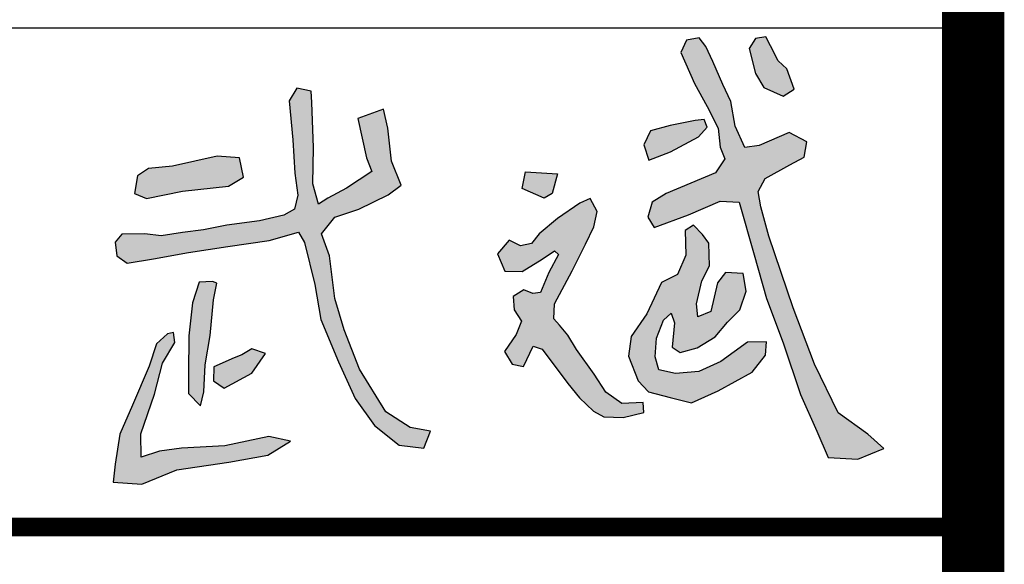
# Model space of a CAD drawing. Extents: x 499396 to 499732, y 3804753 to 3804872.
# Tile 12 of 41: x 499558.86 to 499562.02, y 3804774.26 to 3804776. Entities that reach past the tile are written whole.
import ezdxf

# ---------------------------------------------------------------- set-up
doc = ezdxf.new("R2010")
doc.units = 0
doc.layers.get('0').update_dxf_attribs({"linetype": 'CONTINUOUS'})
doc.layers.add('PUB_TITLE', color=4, linetype='CONTINUOUS')

# ---------------------------------------------------------------- blocks, each defined once
blk = doc.blocks.new('武斌')
h = blk.add_hatch(color=3)
h.paths.add_polyline_path([(2274.1, -164.1), (2238.2, -126.9), (2205, -148.2), (2207.7, -246.4), (2174.5, -323.4), (2110.7, -356.5), (2050.9, -481.7), (1988.5, -572), (1977.9, -650.3), (2016.4, -749.8), (2057.6, -793.6), (2145.2, -816.2), (2230, -838), (2336.5, -789.6), (2473.3, -715.3), (2526.4, -646.3), (2530.4, -593.2), (2454.7, -594.5), (2347.1, -672.8), (2259.5, -712.6), (2166.5, -720.6), (2098.8, -706), (2084.1, -654.2), (2089.5, -578.6), (2118.7, -506.9), (2149.2, -479.1), (2162.5, -517.5), (2153.2, -614.4), (2185.1, -635.7), (2252.8, -617.1), (2324.5, -573.3), (2373.7, -514.9), (2424.2, -465.8), (2449.4, -390.1), (2437.4, -319.8), (2365.7, -315.8), (2333.8, -357), (2307.3, -472.4), (2255.5, -493.7), (2250.2, -441.9), (2271.4, -349), (2302, -289.3), (2299.3, -199)])
h.paths.add_polyline_path([(2260.8, 622.8), (2209.8, 614.3), (2187.5, 564.5), (2242.7, 440.3), (2292.6, 348.5), (2337.2, 261.5), (2344.7, 186.1), (2363.8, 138.4), (2326.6, 83.2), (2128.1, 0.2), (2073.3, -34.4), (2055.4, -95.1), (2080.4, -135.6), (2217.5, -85.6), (2345.1, -30.8), (2421.4, -34.4), (2480.7, -245.6), (2529.9, -420.7), (2597, -597.5), (2667.1, -804.7), (2731.2, -951), (2777.6, -1057), (2895.8, -1063.7), (2999.5, -1021.1), (2935.5, -963.2), (2816.6, -877.8), (2722, -682.8), (2636.6, -457.3), (2539.9, -171.2), (2507.8, -53.6), (2497.1, 8.4), (2525, 59.8), (2623.4, 115.4), (2681.2, 145.3), (2691.9, 207.3), (2621.3, 243.7), (2501.4, 192.4), (2443.6, 183.8), (2405.1, 269.3), (2388, 367.7), (2355.9, 436.2), (2315.2, 528.1), (2288, 588.1)])
h.paths.add_polyline_path([(2577.7, 530.5), (2546.5, 591), (2528.2, 626.5), (2485.9, 620.6), (2461.3, 580.9), (2486.9, 480.6), (2520, 424.8), (2597.6, 389.9), (2641.1, 417.3), (2611.8, 498.6)])
h.paths.add_polyline_path([(2245, 292.3), (2145.3, 271.9), (2066, 250.3), (2039.6, 195.1), (2058.8, 133.9), (2146.5, 167.5), (2258.2, 226.3), (2293, 265.9), (2281, 295.9)])
h.paths.add_polyline_path([(1545, -209), (1500.2, -187.3), (1453.3, -241.6), (1482.5, -310.8), (1552.5, -311.5), (1632, -262.6), (1682.2, -228.7), (1697.8, -244.3), (1658.4, -316.2), (1626.1, -396.5), (1594.9, -399.6), (1558.3, -385.9), (1516.3, -412.5), (1520.1, -465.8), (1549.9, -510.8), (1527.8, -564.1), (1482.1, -632.2), (1511.8, -682.4), (1557.6, -692.3), (1595.7, -610.8), (1632.3, -623), (1735.3, -760.5), (1781.2, -817.8), (1837.8, -871), (1879.6, -893.9), (1956.5, -895.9), (2038.7, -875.7), (2037.3, -836.7), (1951.7, -840.7), (1887, -794.9), (1840.5, -723.5), (1769.8, -624.5), (1735, -567), (1701.7, -526.9), (1679, -501.2), (1681.2, -441.5), (1751.9, -309.9), (1805.2, -202.3), (1839, -133.9), (1852.4, -71.7), (1824.6, -19.7), (1783.4, -39.1), (1693.8, -99.5), (1620, -161.2), (1589.8, -199.9)])
h.paths.add_polyline_path([(1641, -19.2), (1552.6, 20.1), (1566.3, 86.8), (1694, 79), (1672.4, 0.5)])
h.paths.add_polyline_path([(132.2, -561.6), (88.9, -601.8), (59.5, -691.5), (-8, -847.1), (-58.6, -963.7), (-77.3, -1082.5), (-85.2, -1155.7), (29.6, -1163.7), (170.1, -1106.3), (378, -1074.6), (534.4, -1046.9), (625.5, -991.6), (538.4, -971.8), (362.2, -1009.4), (188, -1019.2), (100.9, -1031.1), (27.6, -1054.9), (25.6, -961.9), (81.1, -803.6), (112.7, -679), (162.2, -595.9), (156.3, -556.4)])
h.paths.add_polyline_path([(399.2, -657.3), (317.8, -693.2), (317, -750.1), (359, -778.9), (470.1, -718.6), (524.4, -640.7), (470.1, -621.5), (429.9, -646)], flags=17)
h.paths.add_polyline_path([(312.8, -352), (259.1, -354.5), (233, -438), (218, -569.1), (216.7, -719.9), (216.7, -799.7), (264.1, -849.5), (277.8, -793.4), (282.8, -685), (302.8, -567.9), (316.5, -425.8), (330.2, -358.5)], flags=17)
h.paths.add_polyline_path([(41.9, -161.6), (-49.7, -163), (-76.3, -194.5), (-70, -249.1), (-28.7, -278.4), (76.9, -260.9), (216.9, -235.8), (374.5, -212.5), (539.1, -188.6), (657.2, -154.7), (680.4, -195.5), (722.6, -364.1), (746.7, -504.7), (817, -673.4), (883.4, -820), (961.7, -928.4), (1060.2, -1006.7), (1158.7, -1018.8), (1184.8, -950.5), (1104.4, -936.4), (1006, -874.2), (901.4, -703.5), (839.2, -544.9), (803, -420.4), (780.9, -249.7), (748.7, -161.3), (803, -95.1), (898, -62.2), (1016.5, -5.8), (1067.3, 33.6), (1029.2, 129.5), (1015.1, 261.9), (996.8, 338), (893.8, 300), (929.1, 143.5), (950.2, 88.6), (848.7, 20.9), (773.9, -18.5), (737.3, -42.5), (714.7, 39.3), (717.5, 184.4), (713.3, 292.9), (710.5, 364.8), (707.6, 409.9), (649.8, 421.2), (620.2, 370.4), (634.3, 215.4), (642.8, 81.5), (654, -7.2), (641.3, -62.2), (597.6, -86.2), (500.3, -108.7), (370.6, -127), (276.1, -145.4), (192.8, -156.6), (106.8, -169.3)])
h.paths.add_polyline_path([(48.2, -19.3), (192.8, 9.6), (376.1, 28.9), (437.1, 65.8), (421.1, 142.9), (331.1, 149.3), (152.7, 109.2), (56.2, 99.6), (12.9, 70.7), (0, 0)], flags=17)
for points in [[(2260.8, 622.8), (2209.8, 614.3), (2187.5, 564.5), (2242.7, 440.3), (2292.6, 348.5), (2337.2, 261.5), (2344.7, 186.1), (2363.8, 138.4), (2326.6, 83.2), (2128.1, 0.2), (2073.3, -34.4), (2055.4, -95.1), (2080.4, -135.6), (2217.5, -85.6), (2345.1, -30.8), (2421.4, -34.4), (2480.7, -245.6), (2529.9, -420.7), (2597, -597.5), (2667.1, -804.7), (2731.2, -951), (2777.6, -1057), (2895.8, -1063.7), (2999.5, -1021.1), (2935.5, -963.2), (2816.6, -877.8), (2722, -682.8), (2636.6, -457.3), (2539.9, -171.2), (2507.8, -53.6), (2497.1, 8.4), (2525, 59.8), (2623.4, 115.4), (2681.2, 145.3), (2691.9, 207.3), (2621.3, 243.7), (2501.4, 192.4), (2443.6, 183.8), (2405.1, 269.3), (2388, 367.7), (2355.9, 436.2), (2315.2, 528.1), (2288, 588.1)], [(2577.7, 530.5), (2546.5, 591), (2528.2, 626.5), (2485.9, 620.6), (2461.3, 580.9), (2486.9, 480.6), (2520, 424.8), (2597.6, 389.9), (2641.1, 417.3), (2611.8, 498.6)], [(41.9, -161.6), (-49.7, -163), (-76.3, -194.5), (-70, -249.1), (-28.7, -278.4), (76.9, -260.9), (216.9, -235.8), (374.5, -212.5), (539.1, -188.6), (657.2, -154.7), (680.4, -195.5), (722.6, -364.1), (746.7, -504.7), (817, -673.4), (883.4, -820), (961.7, -928.4), (1060.2, -1006.7), (1158.7, -1018.8), (1184.8, -950.5), (1104.4, -936.4), (1006, -874.2), (901.4, -703.5), (839.2, -544.9), (803, -420.4), (780.9, -249.7), (748.7, -161.3), (803, -95.1), (898, -62.2), (1016.5, -5.8), (1067.3, 33.6), (1029.2, 129.5), (1015.1, 261.9), (996.8, 338), (893.8, 300), (929.1, 143.5), (950.2, 88.6), (848.7, 20.9), (773.9, -18.5), (737.3, -42.5), (714.7, 39.3), (717.5, 184.4), (713.3, 292.9), (710.5, 364.8), (707.6, 409.9), (649.8, 421.2), (620.2, 370.4), (634.3, 215.4), (642.8, 81.5), (654, -7.2), (641.3, -62.2), (597.6, -86.2), (500.3, -108.7), (370.6, -127), (276.1, -145.4), (192.8, -156.6), (106.8, -169.3)], [(2245, 292.3), (2145.3, 271.9), (2066, 250.3), (2039.6, 195.1), (2058.8, 133.9), (2146.5, 167.5), (2258.2, 226.3), (2293, 265.9), (2281, 295.9)], [(48.2, -19.3), (192.8, 9.6), (376.1, 28.9), (437.1, 65.8), (421.1, 142.9), (331.1, 149.3), (152.7, 109.2), (56.2, 99.6), (12.9, 70.7), (0, 0), (48.2, -19.3)], [(1641, -19.2), (1552.6, 20.1), (1566.3, 86.8), (1694, 79), (1672.4, 0.5)], [(1545, -209), (1500.2, -187.3), (1453.3, -241.6), (1482.5, -310.8), (1552.5, -311.5), (1632, -262.6), (1682.2, -228.7), (1697.8, -244.3), (1658.4, -316.2), (1626.1, -396.5), (1594.9, -399.6), (1558.3, -385.9), (1516.3, -412.5), (1520.1, -465.8), (1549.9, -510.8), (1527.8, -564.1), (1482.1, -632.2), (1511.8, -682.4), (1557.6, -692.3), (1595.7, -610.8), (1632.3, -623), (1735.3, -760.5), (1781.2, -817.8), (1837.8, -871), (1879.6, -893.9), (1956.5, -895.9), (2038.7, -875.7), (2037.3, -836.7), (1951.7, -840.7), (1887, -794.9), (1840.5, -723.5), (1769.8, -624.5), (1735, -567), (1701.7, -526.9), (1679, -501.2), (1681.2, -441.5), (1751.9, -309.9), (1805.2, -202.3), (1839, -133.9), (1852.4, -71.7), (1824.6, -19.7), (1783.4, -39.1), (1693.8, -99.5), (1620, -161.2), (1589.8, -199.9)], [(2274.1, -164.1), (2238.2, -126.9), (2205, -148.2), (2207.7, -246.4), (2174.5, -323.4), (2110.7, -356.5), (2050.9, -481.7), (1988.5, -572), (1977.9, -650.3), (2016.4, -749.8), (2057.6, -793.6), (2145.2, -816.2), (2230, -838), (2336.5, -789.6), (2473.3, -715.3), (2526.4, -646.3), (2530.4, -593.2), (2454.7, -594.5), (2347.1, -672.8), (2259.5, -712.6), (2166.5, -720.6), (2098.8, -706), (2084.1, -654.2), (2089.5, -578.6), (2118.7, -506.9), (2149.2, -479.1), (2162.5, -517.5), (2153.2, -614.4), (2185.1, -635.7), (2252.8, -617.1), (2324.5, -573.3), (2373.7, -514.9), (2424.2, -465.8), (2449.4, -390.1), (2437.4, -319.8), (2365.7, -315.8), (2333.8, -357), (2307.3, -472.4), (2255.5, -493.7), (2250.2, -441.9), (2271.4, -349), (2302, -289.3), (2299.3, -199)], [(312.8, -352), (259.1, -354.5), (233, -438), (218, -569.1), (216.7, -719.9), (216.7, -799.7), (264.1, -849.5), (277.8, -793.4), (282.8, -685), (302.8, -567.9), (316.5, -425.8), (330.2, -358.5)], [(132.2, -561.6), (88.9, -601.8), (59.5, -691.5), (-8, -847.1), (-58.6, -963.7), (-77.3, -1082.5), (-85.2, -1155.7), (29.6, -1163.7), (170.1, -1106.3), (378, -1074.6), (534.4, -1046.9), (625.5, -991.6), (538.4, -971.8), (362.2, -1009.4), (188, -1019.2), (100.9, -1031.1), (27.6, -1054.9), (25.6, -961.9), (81.1, -803.6), (112.7, -679), (162.2, -595.9), (156.3, -556.4)], [(399.2, -657.3), (317.8, -693.2), (317, -750.1), (359, -778.9), (470.1, -718.6), (524.4, -640.7), (470.1, -621.5), (429.9, -646)]]:
    blk.add_lwpolyline(points, close=True)
blk = doc.blocks.new('wrtgtg')
at = {"color": 4}
blk.add_line((7804.3, -4841.2), (7804.3, 52558.8), dxfattribs=at)
at = {"layer": 'PUB_TITLE'}
for p, q in [((7804.3, -4841.2), (7804.3, 52558.8)), ((2204.3, 5558.8), (7804.3, 5558.8)), ((2204.3, 4758.8), (7804.3, 4758.8)), ((2204.3, 4758.8), (7804.3, 4758.8))]:
    blk.add_line(p, q, dxfattribs=at)
at = {"layer": 'PUB_TITLE', "const_width": 100}
blk.add_lwpolyline([(-72795.7, -4841.2), (7804.3, -4841.2), (7804.3, 52558.8), (-72795.7, 52558.8)], close=True, dxfattribs=at)
at = {"layer": 'PUB_TITLE', "const_width": 29.7}
blk.add_lwpolyline([(2204.3, 4758.8), (7804.3, 4758.8)], dxfattribs=at)
at = {"xscale": 0.4004353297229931, "yscale": 0.4004353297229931, "zscale": 0.4004353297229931}
blk.add_blockref('武斌', (6459.9, 5293.2), dxfattribs=at)

msp = doc.modelspace()

# ---------------------------------------------------------------- block references
at = {"xscale": 0.002, "yscale": 0.002, "zscale": 0.002}
msp.add_blockref('wrtgtg', (499546.3114, 3804764.8589), dxfattribs=at)

doc.saveas('drawing.dxf')
